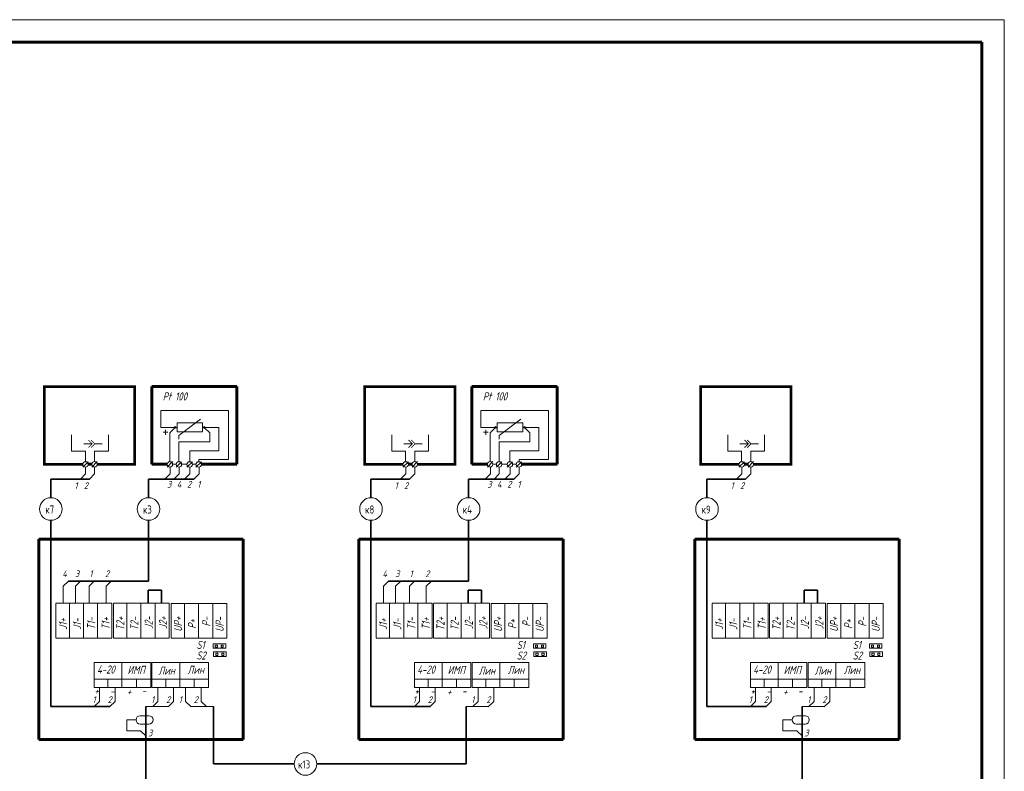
# Model space of a CAD drawing. Header units: millimetres. Extents: x 0 to 840, y 0 to 297.
# Tile 6 of 6: x 622 to 840, y 131 to 297. Entities that reach past the tile are written whole.
import ezdxf

# ---------------------------------------------------------------- set-up
doc = ezdxf.new("R2010")
doc.units = ezdxf.units.MM
for name, pattern in [('K5LT32768', [0]), ('K5LT32769', [0]), ('K5LT_BASIC', [0]), ('K5LT_THIN', [0])]:
    doc.linetypes.add(name, pattern=pattern)
doc.layers.add('Системный слой', color=7, linetype='Continuous')
doc.styles.add('KTEXTSTYLE', font='GOST_AU.SHX', dxfattribs={"width": 0.96, "height": 5})

# ---------------------------------------------------------------- blocks, each defined once
blk = doc.blocks.new('U18')
at = {"layer": 'Системный слой', "color": 7, "linetype": 'K5LT_THIN', "lineweight": 18}
for p, q in [((648.73, 142.83), (650.62, 142.83)), ((648.73, 140.96), (650.62, 140.96))]:
    blk.add_line(p, q, dxfattribs=at)
for centre, start, end in [((648.73, 141.89), 90, 270), ((650.62, 141.89), 270, 90)]:
    blk.add_arc(centre, 0.934, start, end, dxfattribs=at)
blk = doc.blocks.new('U19')
at = {"layer": 'Системный слой', "color": 7, "linetype": 'K5LT_THIN', "lineweight": 18}
for p, q in [((638.08, 203.05), (636.2, 203.05)), ((640.28, 203.05), (638.68, 203.05))]:
    blk.add_line(p, q, dxfattribs=at)
at = {"layer": 'Системный слой', "color": 7, "linetype": 'K5LT_THIN', "const_width": 0.18}
for points in [[(637.23, 202.2), (638.08, 203.05), (637.23, 203.9)], [(637.83, 202.2), (638.68, 203.05), (637.83, 203.9)]]:
    blk.add_lwpolyline(points, dxfattribs=at)
blk = doc.blocks.new('U20')
at = {"layer": 'Системный слой', "color": 7, "linetype": 'K5LT_THIN', "lineweight": 18}
for p, q in [((708.96, 203.05), (707.08, 203.05)), ((711.16, 203.05), (709.56, 203.05))]:
    blk.add_line(p, q, dxfattribs=at)
at = {"layer": 'Системный слой', "color": 7, "linetype": 'K5LT_THIN', "const_width": 0.18}
for points in [[(708.11, 202.2), (708.96, 203.05), (708.11, 203.9)], [(708.71, 202.2), (709.56, 203.05), (708.71, 203.9)]]:
    blk.add_lwpolyline(points, dxfattribs=at)
blk = doc.blocks.new('U21')
at = {"layer": 'Системный слой', "color": 7, "linetype": 'K5LT_THIN', "lineweight": 18}
for p, q in [((793.99, 142.83), (795.89, 142.83)), ((793.99, 140.96), (795.89, 140.96))]:
    blk.add_line(p, q, dxfattribs=at)
for centre, start, end in [((793.99, 141.89), 90, 270), ((795.89, 141.89), 270, 90)]:
    blk.add_arc(centre, 0.934, start, end, dxfattribs=at)
blk = doc.blocks.new('U22')
at = {"layer": 'Системный слой', "color": 7, "linetype": 'K5LT_THIN', "lineweight": 18}
for p, q in [((783.34, 203.05), (781.47, 203.05)), ((785.55, 203.05), (783.94, 203.05))]:
    blk.add_line(p, q, dxfattribs=at)
at = {"layer": 'Системный слой', "color": 7, "linetype": 'K5LT_THIN', "const_width": 0.18}
for points in [[(782.49, 202.2), (783.34, 203.05), (782.49, 203.9)], [(783.09, 202.2), (783.94, 203.05), (783.09, 203.9)]]:
    blk.add_lwpolyline(points, dxfattribs=at)

msp = doc.modelspace()

# ---------------------------------------------------------------- linework, layer by layer
at = {"color": 7, "linetype": 'K5LT_THIN', "lineweight": 18}
for p, q in [((420, 297), (840, 297)), ((840, 297), (840, 0))]:
    msp.add_line(p, q, dxfattribs=at)
at = {"color": 5, "linetype": 'K5LT_BASIC', "lineweight": 60, "true_color": 0x0000ff}
for p, q in [((440, 292), (835, 292)), ((835, 292), (835, 5))]:
    msp.add_line(p, q, dxfattribs=at)
at = {"layer": 'Системный слой', "color": 5, "linetype": 'K5LT_BASIC', "lineweight": 60, "true_color": 0x0000ff}
for p, q in [((651.26, 215.73), (651.26, 198.51)), ((670.13, 215.73), (651.26, 215.73)), ((670.13, 198.51), (670.13, 215.73)), ((722.14, 215.73), (722.14, 198.51)), ((741.02, 215.73), (722.14, 215.73)), ((741.02, 198.51), (741.02, 215.73)), ((637.19, 198.51), (638, 198.51)), ((651.26, 198.51), (654.69, 198.51)), ((662.26, 198.51), (670.13, 198.51)), ((708.07, 198.51), (708.89, 198.51)), ((722.14, 198.51), (725.57, 198.51)), ((733.14, 198.51), (741.02, 198.51)), ((782.46, 198.51), (783.27, 198.51)), ((626.26, 181.94), (671.48, 181.94)), ((626.26, 137.56), (626.26, 181.94)), ((671.48, 181.94), (671.48, 137.56)), ((697.14, 181.94), (742.37, 181.94)), ((697.14, 137.56), (697.14, 181.94)), ((742.37, 181.94), (742.37, 137.56)), ((771.52, 181.94), (816.75, 181.94)), ((771.52, 137.56), (771.52, 181.94)), ((816.75, 181.94), (816.75, 137.56)), ((671.48, 137.56), (626.26, 137.56)), ((742.37, 137.56), (697.14, 137.56)), ((816.75, 137.56), (771.52, 137.56))]:
    msp.add_line(p, q, dxfattribs=at)
at = {"layer": 'Системный слой', "color": 7, "linetype": 'K5LT_THIN', "lineweight": 18}
for p, q in [((653.26, 206.7), (653.26, 210.43)), ((653.26, 210.43), (668.23, 210.43)), ((668.23, 210.43), (668.23, 199.61)), ((724.14, 206.7), (724.14, 210.43)), ((724.14, 210.43), (739.12, 210.43)), ((739.12, 210.43), (739.12, 199.61)), ((656.87, 207.7), (662.49, 207.7)), ((656.87, 205.7), (656.87, 207.7)), ((657.28, 204.9), (662.09, 208.51)), ((662.49, 207.7), (662.49, 205.7)), ((727.76, 207.7), (733.38, 207.7)), ((727.76, 205.7), (727.76, 207.7)), ((728.16, 204.9), (732.97, 208.51)), ((733.38, 207.7), (733.38, 205.7)), ((633.53, 205.02), (633.53, 201.42)), ((641.67, 205.02), (641.67, 201.42)), ((656.87, 206.7), (653.26, 206.7)), ((653.79, 205.61), (654.86, 205.61)), ((654.32, 205.07), (654.32, 206.14)), ((656.47, 206.7), (655.27, 205.5)), ((655.27, 205.5), (655.27, 199.11)), ((662.49, 205.7), (656.87, 205.7)), ((657.28, 204.9), (657.28, 204.11)), ((662.49, 206.7), (666.11, 206.7)), ((662.89, 206.7), (664.1, 205.5)), ((664.1, 205.5), (664.1, 203.49)), ((666.11, 206.7), (666.11, 201.48)), ((704.41, 205.02), (704.41, 201.42)), ((712.55, 205.02), (712.55, 201.42)), ((727.76, 206.7), (724.14, 206.7)), ((724.67, 205.61), (725.75, 205.61)), ((725.21, 205.07), (725.21, 206.14)), ((727.36, 206.7), (726.15, 205.5)), ((726.15, 205.5), (726.15, 199.11)), ((733.38, 205.7), (727.76, 205.7)), ((728.16, 204.9), (728.16, 204.11)), ((733.38, 206.7), (736.99, 206.7)), ((733.78, 206.7), (734.98, 205.5)), ((734.98, 205.5), (734.98, 203.49)), ((736.99, 206.7), (736.99, 201.48)), ((778.79, 205.02), (778.79, 201.42)), ((786.93, 205.02), (786.93, 201.42)), ((664.1, 203.49), (657.28, 203.49)), ((657.28, 203.49), (657.28, 199.09)), ((734.98, 203.49), (728.16, 203.49)), ((728.16, 203.49), (728.16, 199.09)), ((636.59, 201.42), (633.53, 201.42)), ((636.59, 201.42), (636.59, 199.11)), ((638.61, 201.42), (638.61, 199.11)), ((638.61, 201.42), (641.67, 201.42)), ((666.11, 201.48), (659.68, 201.48)), ((659.68, 201.48), (659.68, 199.09)), ((707.47, 201.42), (704.41, 201.42)), ((707.47, 201.42), (707.47, 199.11)), ((709.49, 201.42), (709.49, 199.11)), ((709.49, 201.42), (712.55, 201.42)), ((736.99, 201.48), (730.57, 201.48)), ((730.57, 201.48), (730.57, 199.09)), ((781.85, 201.42), (778.79, 201.42)), ((781.85, 201.42), (781.85, 199.11)), ((783.87, 201.42), (783.87, 199.11)), ((783.87, 201.42), (786.93, 201.42)), ((635.99, 197.89), (637.19, 199.09)), ((638, 197.91), (639.21, 199.11)), ((654.69, 197.91), (655.89, 199.11)), ((655.89, 198.51), (656.67, 198.51)), ((656.67, 197.89), (657.88, 199.09)), ((657.88, 198.51), (659.06, 198.51)), ((659.06, 197.88), (660.26, 199.09)), ((660.26, 198.51), (661.06, 198.51)), ((661.05, 197.87), (662.26, 199.08)), ((661.69, 199.61), (661.69, 199.08)), ((668.23, 199.61), (661.69, 199.61)), ((706.87, 197.89), (708.07, 199.09)), ((708.89, 197.91), (710.09, 199.11)), ((725.57, 197.91), (726.78, 199.11)), ((726.78, 198.51), (727.56, 198.51)), ((727.56, 197.89), (728.76, 199.09)), ((728.76, 198.51), (729.94, 198.51)), ((729.94, 197.88), (731.14, 199.09)), ((731.14, 198.51), (731.94, 198.51)), ((731.94, 197.87), (733.14, 199.08)), ((732.57, 199.61), (732.57, 199.08)), ((739.12, 199.61), (732.57, 199.61)), ((781.25, 197.89), (782.46, 199.09)), ((783.27, 197.91), (784.47, 199.11)), ((636.61, 196.41), (635.46, 195.26)), ((636.61, 197.89), (636.61, 196.41)), ((638.61, 196.41), (637.46, 195.26)), ((638.61, 197.91), (638.61, 196.41)), ((655.35, 196.44), (654.17, 195.26)), ((655.35, 197.91), (655.35, 196.44)), ((657.33, 196.42), (656.15, 195.24)), ((657.33, 197.89), (657.33, 196.42)), ((659.71, 196.41), (658.54, 195.23)), ((659.71, 197.88), (659.71, 196.41)), ((661.75, 196.41), (660.57, 195.23)), ((661.75, 197.88), (661.75, 196.41)), ((707.49, 196.41), (706.34, 195.26)), ((707.49, 197.89), (707.49, 196.41)), ((709.49, 196.41), (708.34, 195.26)), ((709.49, 197.91), (709.49, 196.41)), ((726.23, 196.44), (725.05, 195.26)), ((726.23, 197.91), (726.23, 196.44)), ((728.21, 196.42), (727.04, 195.24)), ((728.21, 197.89), (728.21, 196.42)), ((730.6, 196.41), (729.42, 195.23)), ((730.6, 197.88), (730.6, 196.41)), ((732.63, 196.41), (731.45, 195.23)), ((732.63, 197.88), (732.63, 196.41)), ((781.87, 196.41), (780.73, 195.26)), ((781.87, 197.89), (781.87, 196.41)), ((783.87, 196.41), (782.73, 195.26)), ((783.87, 197.91), (783.87, 196.41)), ((631.69, 171.52), (632.83, 172.66)), ((634.37, 171.52), (635.51, 172.66)), ((637.41, 171.52), (638.55, 172.66)), ((641.14, 171.52), (642.28, 172.66)), ((702.57, 171.52), (703.71, 172.66)), ((705.25, 171.52), (706.39, 172.66)), ((708.29, 171.52), (709.43, 172.66)), ((712.02, 171.52), (713.16, 172.66)), ((631.69, 167.73), (631.69, 171.52)), ((634.37, 167.73), (634.37, 171.52)), ((637.41, 167.73), (637.41, 171.52)), ((641.14, 167.73), (641.14, 171.52)), ((702.57, 167.73), (702.57, 171.52)), ((705.25, 167.73), (705.25, 171.52)), ((708.29, 167.73), (708.29, 171.52)), ((712.02, 167.73), (712.02, 171.52)), ((664.87, 157.78), (664.87, 158.75)), ((664.87, 158.75), (667.64, 158.75)), ((667.64, 157.78), (664.87, 157.78)), ((664.97, 155.97), (664.97, 156.95)), ((664.97, 156.95), (667.74, 156.95)), ((665.33, 158.47), (665.33, 158)), ((665.79, 158.47), (665.33, 158.47)), ((665.33, 158), (665.79, 158)), ((665.79, 158), (665.79, 158.47)), ((666.65, 158.47), (666.65, 158)), ((667.11, 158.47), (666.65, 158.47)), ((666.65, 158), (667.11, 158)), ((667.11, 158), (667.11, 158.47)), ((667.64, 158.75), (667.64, 157.78)), ((667.74, 156.95), (667.74, 155.97)), ((735.75, 157.78), (735.75, 158.75)), ((735.75, 158.75), (738.52, 158.75)), ((738.52, 157.78), (735.75, 157.78)), ((735.85, 155.97), (735.85, 156.95)), ((735.85, 156.95), (738.62, 156.95)), ((736.21, 158.47), (736.21, 158)), ((736.68, 158.47), (736.21, 158.47)), ((736.21, 158), (736.68, 158)), ((736.68, 158), (736.68, 158.47)), ((737.53, 158.47), (737.53, 158)), ((738, 158.47), (737.53, 158.47)), ((737.53, 158), (738, 158)), ((738, 158), (738, 158.47)), ((738.52, 158.75), (738.52, 157.78)), ((738.62, 156.95), (738.62, 155.97)), ((810.13, 157.78), (810.13, 158.75)), ((810.13, 158.75), (812.9, 158.75)), ((812.9, 157.78), (810.13, 157.78)), ((810.23, 155.97), (810.23, 156.95)), ((810.23, 156.95), (813.01, 156.95)), ((810.59, 158.47), (810.59, 158)), ((811.06, 158.47), (810.59, 158.47)), ((810.59, 158), (811.06, 158)), ((811.06, 158), (811.06, 158.47)), ((811.91, 158.47), (811.91, 158)), ((812.38, 158.47), (811.91, 158.47)), ((811.91, 158), (812.38, 158)), ((812.38, 158), (812.38, 158.47)), ((812.9, 158.75), (812.9, 157.78)), ((813.01, 156.95), (813.01, 155.97)), ((667.74, 155.97), (664.97, 155.97)), ((665.9, 156.66), (665.43, 156.66)), ((665.43, 156.66), (665.43, 156.2)), ((665.43, 156.2), (665.9, 156.2)), ((665.9, 156.2), (665.9, 156.66)), ((667.22, 156.66), (666.75, 156.66)), ((666.75, 156.66), (666.75, 156.2)), ((666.75, 156.2), (667.22, 156.2)), ((667.22, 156.2), (667.22, 156.66)), ((738.62, 155.97), (735.85, 155.97)), ((736.78, 156.66), (736.31, 156.66)), ((736.31, 156.66), (736.31, 156.2)), ((736.31, 156.2), (736.78, 156.2)), ((736.78, 156.2), (736.78, 156.66)), ((738.1, 156.66), (737.63, 156.66)), ((737.63, 156.66), (737.63, 156.2)), ((737.63, 156.2), (738.1, 156.2)), ((738.1, 156.2), (738.1, 156.66)), ((813.01, 155.97), (810.23, 155.97)), ((811.16, 156.66), (810.69, 156.66)), ((810.69, 156.66), (810.69, 156.2)), ((810.69, 156.2), (811.16, 156.2)), ((811.16, 156.2), (811.16, 156.66)), ((812.48, 156.66), (812.01, 156.66)), ((812.01, 156.66), (812.01, 156.2)), ((812.01, 156.2), (812.48, 156.2)), ((812.48, 156.2), (812.48, 156.66)), ((639.69, 149.06), (639.69, 146)), ((643.14, 149.06), (643.14, 146)), ((652.64, 149.06), (652.64, 146)), ((656.1, 149.06), (656.1, 146)), ((658.77, 149.06), (658.77, 146)), ((662.22, 149.06), (662.22, 146)), ((710.57, 149.06), (710.57, 146)), ((714.03, 149.06), (714.03, 146)), ((723.52, 149.06), (723.52, 146)), ((726.98, 149.06), (726.98, 146)), ((784.95, 149.06), (784.95, 146)), ((788.41, 149.06), (788.41, 146)), ((797.91, 149.06), (797.91, 146)), ((801.36, 149.06), (801.36, 146)), ((642, 144.86), (637, 144.86)), ((639.69, 146), (638.54, 144.86)), ((643.14, 146), (642, 144.86)), ((654.95, 144.86), (649.95, 144.86)), ((652.64, 146), (651.5, 144.86)), ((656.1, 146), (654.95, 144.86)), ((658.77, 146), (659.91, 144.86)), ((659.91, 144.86), (664.91, 144.86)), ((662.22, 146), (663.37, 144.86)), ((712.88, 144.86), (707.88, 144.86)), ((710.57, 146), (709.43, 144.86)), ((714.03, 146), (712.88, 144.86)), ((725.84, 144.86), (720.84, 144.86)), ((723.52, 146), (722.38, 144.86)), ((726.98, 146), (725.84, 144.86)), ((787.26, 144.86), (782.26, 144.86)), ((784.95, 146), (783.81, 144.86)), ((788.41, 146), (787.26, 144.86)), ((800.22, 144.86), (795.22, 144.86)), ((797.91, 146), (796.76, 144.86)), ((801.36, 146), (800.22, 144.86)), ((647.79, 141.89), (645.73, 141.89)), ((645.73, 141.89), (645.73, 139.49)), ((793.06, 141.89), (790.99, 141.89)), ((790.99, 141.89), (790.99, 139.49)), ((648.81, 139.49), (645.73, 139.49)), ((648.81, 139.49), (649.95, 138.35)), ((794.07, 139.49), (790.99, 139.49)), ((794.07, 139.49), (795.22, 138.35))]:
    msp.add_line(p, q, dxfattribs=at)
at = {"layer": 'Системный слой', "color": 7, "linetype": 'K5LT32768', "lineweight": 35}
for p, q in [((637.46, 195.26), (628.91, 195.26)), ((628.91, 191.11), (628.91, 195.26)), ((660.6, 195.26), (650.53, 195.26)), ((650.53, 191.11), (650.53, 195.26)), ((708.34, 195.26), (699.8, 195.26)), ((699.8, 191.11), (699.8, 195.26)), ((731.48, 195.26), (721.41, 195.26)), ((721.41, 191.11), (721.41, 195.26)), ((782.73, 195.26), (774.18, 195.26)), ((774.18, 191.11), (774.18, 195.26)), ((628.91, 144.86), (628.91, 186.11)), ((650.53, 172.66), (650.53, 186.11)), ((699.8, 144.86), (699.8, 186.11)), ((721.41, 172.66), (721.41, 186.11)), ((774.18, 144.86), (774.18, 186.11)), ((650.53, 172.66), (632.83, 172.66)), ((721.41, 172.66), (703.71, 172.66)), ((650.45, 167.73), (650.45, 170.62)), ((650.45, 170.62), (653.41, 170.62)), ((653.41, 170.62), (653.41, 167.73)), ((721.33, 167.73), (721.33, 170.62)), ((721.33, 170.62), (724.29, 170.62)), ((724.29, 170.62), (724.29, 167.73)), ((795.71, 167.73), (795.71, 170.62)), ((795.71, 170.62), (798.67, 170.62)), ((798.67, 170.62), (798.67, 167.73)), ((642, 144.86), (628.91, 144.86)), ((649.95, 144.86), (649.95, 127.14)), ((664.91, 144.86), (664.91, 132.14)), ((712.88, 144.86), (699.8, 144.86)), ((720.84, 144.86), (720.84, 132.14)), ((787.26, 144.86), (774.18, 144.86)), ((795.22, 144.86), (795.22, 122.14)), ((664.91, 132.14), (682.8, 132.14)), ((687.8, 132.14), (720.84, 132.14))]:
    msp.add_line(p, q, dxfattribs=at)
at = {"layer": 'Системный слой', "color": 18, "linetype": 'K5LT32769', "lineweight": 15, "true_color": 0x010101}
for p, q in [((630.06, 167.73), (642.43, 167.73)), ((630.06, 167.71), (630.06, 160.05)), ((633.04, 167.73), (633.04, 160.03)), ((636.16, 167.73), (636.16, 160.03)), ((639.29, 167.73), (639.29, 160.03)), ((642.43, 167.73), (642.43, 160.03)), ((642.77, 167.73), (655.14, 167.73)), ((642.77, 167.71), (642.77, 160.05)), ((645.75, 167.73), (645.75, 160.03)), ((648.87, 167.73), (648.87, 160.03)), ((652.01, 167.73), (652.01, 160.03)), ((655.14, 167.73), (655.14, 160.03)), ((655.54, 167.72), (667.9, 167.72)), ((655.54, 167.7), (655.54, 160.04)), ((658.52, 167.72), (658.52, 160.02)), ((661.63, 167.72), (661.63, 160.02)), ((664.77, 167.72), (664.77, 160.02)), ((667.9, 167.72), (667.9, 160.02)), ((700.94, 167.73), (713.31, 167.73)), ((700.94, 167.71), (700.94, 160.05)), ((703.92, 167.73), (703.92, 160.03)), ((707.04, 167.73), (707.04, 160.03)), ((710.18, 167.73), (710.18, 160.03)), ((713.31, 167.73), (713.31, 160.03)), ((713.66, 167.73), (726.02, 167.73)), ((713.66, 167.71), (713.66, 160.05)), ((716.64, 167.73), (716.64, 160.03)), ((719.75, 167.73), (719.75, 160.03)), ((722.89, 167.73), (722.89, 160.03)), ((726.02, 167.73), (726.02, 160.03)), ((726.42, 167.72), (738.79, 167.72)), ((726.42, 167.7), (726.42, 160.04)), ((729.4, 167.72), (729.4, 160.02)), ((732.51, 167.72), (732.51, 160.02)), ((735.65, 167.72), (735.65, 160.02)), ((738.79, 167.72), (738.79, 160.02)), ((775.33, 167.73), (787.69, 167.73)), ((775.33, 167.71), (775.33, 160.05)), ((778.31, 167.73), (778.31, 160.03)), ((781.42, 167.73), (781.42, 160.03)), ((784.56, 167.73), (784.56, 160.03)), ((787.69, 167.73), (787.69, 160.03)), ((788.04, 167.73), (800.41, 167.73)), ((788.04, 167.71), (788.04, 160.05)), ((791.02, 167.73), (791.02, 160.03)), ((794.13, 167.73), (794.13, 160.03)), ((797.27, 167.73), (797.27, 160.03)), ((800.41, 167.73), (800.41, 160.03)), ((800.8, 167.72), (813.17, 167.72)), ((800.8, 167.7), (800.8, 160.04)), ((803.78, 167.72), (803.78, 160.02)), ((806.9, 167.72), (806.9, 160.02)), ((810.1, 167.72), (810.1, 160.02)), ((813.17, 167.72), (813.17, 160.02)), ((630.06, 160.03), (642.43, 160.03)), ((642.77, 160.03), (655.14, 160.03)), ((655.54, 160.02), (667.9, 160.02)), ((700.94, 160.03), (713.31, 160.03)), ((713.66, 160.03), (726.02, 160.03)), ((726.42, 160.02), (738.79, 160.02)), ((775.33, 160.03), (787.69, 160.03)), ((788.04, 160.03), (800.41, 160.03)), ((800.8, 160.02), (813.17, 160.02)), ((638.54, 149.06), (638.54, 154.61)), ((638.54, 154.61), (651.04, 154.61)), ((644.66, 154.61), (644.66, 149.06)), ((651.04, 154.61), (651.04, 149.06)), ((651.32, 154.61), (663.83, 154.61)), ((651.32, 149.06), (651.32, 154.61)), ((657.45, 154.61), (657.45, 149.06)), ((663.83, 154.61), (663.83, 149.06)), ((709.42, 149.06), (709.42, 154.61)), ((709.42, 154.61), (721.93, 154.61)), ((715.54, 154.61), (715.54, 149.06)), ((721.93, 154.61), (721.93, 149.06)), ((722.21, 154.61), (734.71, 154.61)), ((722.21, 149.06), (722.21, 154.61)), ((728.33, 154.61), (728.33, 149.06)), ((734.71, 154.61), (734.71, 149.06)), ((783.8, 149.06), (783.8, 154.61)), ((783.8, 154.61), (796.31, 154.61)), ((789.93, 154.61), (789.93, 149.06)), ((796.31, 154.61), (796.31, 149.06)), ((796.59, 154.61), (809.1, 154.61)), ((796.59, 149.06), (796.59, 154.61)), ((802.71, 154.61), (802.71, 149.06)), ((809.1, 154.61), (809.1, 149.06)), ((651.04, 150.93), (638.54, 150.93)), ((641.58, 150.93), (641.58, 149.06)), ((647.86, 150.93), (647.86, 149.05)), ((663.83, 150.93), (651.32, 150.93)), ((654.37, 150.93), (654.37, 149.06)), ((660.65, 150.93), (660.65, 149.05)), ((721.93, 150.93), (709.42, 150.93)), ((712.46, 150.93), (712.46, 149.06)), ((718.74, 150.93), (718.74, 149.05)), ((734.71, 150.93), (722.21, 150.93)), ((725.25, 150.93), (725.25, 149.06)), ((731.53, 150.93), (731.53, 149.05)), ((796.31, 150.93), (783.8, 150.93)), ((786.84, 150.93), (786.84, 149.06)), ((793.13, 150.93), (793.13, 149.05)), ((809.1, 150.93), (796.59, 150.93)), ((799.63, 150.93), (799.63, 149.06)), ((805.91, 150.93), (805.91, 149.05)), ((651.04, 149.06), (638.54, 149.06)), ((663.83, 149.06), (651.32, 149.06)), ((721.93, 149.06), (709.42, 149.06)), ((734.71, 149.06), (722.21, 149.06)), ((796.31, 149.06), (783.8, 149.06)), ((809.1, 149.06), (796.59, 149.06))]:
    msp.add_line(p, q, dxfattribs=at)
at = {"layer": 'Системный слой', "color": 5, "linetype": 'K5LT_BASIC', "true_color": 0x0000ff, "const_width": 0.6}
for points in [[(635.99, 198.51), (627.48, 198.51), (627.48, 215.73), (647.48, 215.73), (647.48, 198.51), (639.21, 198.51)], [(706.87, 198.51), (698.37, 198.51), (698.37, 215.73), (718.37, 215.73), (718.37, 198.51), (710.09, 198.51)], [(781.25, 198.51), (772.75, 198.51), (772.75, 215.73), (792.75, 215.73), (792.75, 198.51), (784.47, 198.51)], [(638, 198.51), (637.19, 198.51)], [(638, 198.51), (637.19, 198.51)], [(647.48, 198.51), (639.21, 198.51)], [(708.89, 198.51), (708.07, 198.51)], [(708.89, 198.51), (708.07, 198.51)], [(718.37, 198.51), (710.09, 198.51)], [(783.27, 198.51), (782.46, 198.51)], [(783.27, 198.51), (782.46, 198.51)], [(792.75, 198.51), (784.47, 198.51)]]:
    msp.add_lwpolyline(points, dxfattribs=at)
at = {"layer": 'Системный слой', "color": 7, "linetype": 'K5LT_THIN', "lineweight": 18}
for centre, radius in [((656.47, 206.7), 0.201), ((662.89, 206.7), 0.201), ((727.36, 206.7), 0.201), ((733.78, 206.7), 0.201), ((636.59, 198.49), 0.602), ((638.61, 198.51), 0.602), ((655.29, 198.51), 0.602), ((657.28, 198.49), 0.602), ((659.66, 198.48), 0.602), ((661.66, 198.48), 0.602), ((707.47, 198.49), 0.602), ((709.49, 198.51), 0.602), ((726.17, 198.51), 0.602), ((728.16, 198.49), 0.602), ((730.54, 198.48), 0.602), ((732.54, 198.48), 0.602), ((781.85, 198.49), 0.602), ((783.87, 198.51), 0.602)]:
    msp.add_circle(centre, radius, dxfattribs=at)
for centre in [(628.91, 188.61), (650.53, 188.61), (699.8, 188.61), (721.41, 188.61), (774.18, 188.61), (685.3, 132.14)]:
    msp.add_arc(centre, 2.5, 0, 360, dxfattribs=at)

# ---------------------------------------------------------------- block references
at = {"layer": 'Системный слой'}
for name in ['U19', 'U20', 'U22', 'U18', 'U21']:
    msp.add_blockref(name, (0, 0), dxfattribs=at)

# ---------------------------------------------------------------- texts
at = {"layer": 'Системный слой', "color": 7, "char_height": 2.5, "attachment_point": 1, "style": 'KTEXTSTYLE'}
for s, insert in [('\\H3.5;\\W0.965;\\Q15;\\Q15;\\H1.80;Pt 100', (653.68, 214.45)), ('\\H3.5;\\W0.965;\\Q15;\\Q15;\\H1.80;Pt 100', (724.56, 214.45)), ('\\H3.5;\\W0.965;\\Q15;\\Q15;\\H1.50;1', (634.16, 194.56)), ('\\H3.5;\\W0.965;\\Q15;\\Q15;\\H1.50;2', (636.23, 194.53)), ('\\H3.5;\\W0.965;\\Q15;\\Q15;\\H1.50;3', (654.66, 194.83)), ('\\H3.5;\\W0.965;\\Q15;\\Q15;\\H1.50;4', (656.81, 194.83)), ('\\H3.5;\\W0.965;\\Q15;\\Q15;\\H1.50;2', (659.09, 194.83)), ('\\H3.5;\\W0.965;\\Q15;\\Q15;\\H1.50;1', (661.35, 194.83)), ('\\H3.5;\\W0.965;\\Q15;\\Q15;\\H1.50;1', (705.04, 194.56)), ('\\H3.5;\\W0.965;\\Q15;\\Q15;\\H1.50;2', (707.12, 194.53)), ('\\H3.5;\\W0.965;\\Q15;\\Q15;\\H1.50;3', (725.55, 194.83)), ('\\H3.5;\\W0.965;\\Q15;\\Q15;\\H1.50;4', (727.69, 194.83)), ('\\H3.5;\\W0.965;\\Q15;\\Q15;\\H1.50;2', (729.97, 194.83)), ('\\H3.5;\\W0.965;\\Q15;\\Q15;\\H1.50;1', (732.23, 194.83)), ('\\H3.5;\\W0.965;\\Q15;\\Q15;\\H1.50;1', (779.42, 194.56)), ('\\H3.5;\\W0.965;\\Q15;\\Q15;\\H1.50;2', (781.5, 194.53)), ('\\H3.5;\\W0.965;\\Q15;\\Q0;\\H1.80;к7', (627.72, 189.4)), ('\\H3.5;\\W0.965;\\Q15;\\Q0;\\H1.80;к3', (649.33, 189.4)), ('\\H3.5;\\W0.965;\\Q15;\\Q0;\\H1.80;к8', (698.51, 189.4)), ('\\H3.5;\\W0.965;\\Q15;\\Q0;\\H1.80;к4', (720.12, 189.4)), ('\\H3.5;\\W0.965;\\Q15;\\Q0;\\H1.80;к9', (772.99, 189.4)), ('\\H3.5;\\W0.965;\\Q15;\\Q15;\\H1.50;4', (631.46, 175.02)), ('\\H3.5;\\W0.965;\\Q15;\\Q15;\\H1.50;3', (634.26, 175.02)), ('\\H3.5;\\W0.965;\\Q15;\\Q15;\\H1.50;1', (637.46, 175.02)), ('\\H3.5;\\W0.965;\\Q15;\\Q15;\\H1.50;2', (640.93, 175.02)), ('\\H3.5;\\W0.965;\\Q15;\\Q15;\\H1.50;4', (702.34, 175.02)), ('\\H3.5;\\W0.965;\\Q15;\\Q15;\\H1.50;3', (705.15, 175.02)), ('\\H3.5;\\W0.965;\\Q15;\\Q15;\\H1.50;1', (708.35, 175.02)), ('\\H3.5;\\W0.965;\\Q15;\\Q15;\\H1.50;2', (711.82, 175.02)), ('\\H3.5;\\W0.965;\\Q15;\\Q15;\\H1.80;S1', (661.17, 159.41)), ('\\H3.5;\\W0.965;\\Q15;\\Q15;\\H1.80;S1', (732.06, 159.39)), ('\\H3.5;\\W0.965;\\Q15;\\Q15;\\H1.80;S1', (806.44, 159.39)), ('\\H3.5;\\W0.965;\\Q15;\\Q15;\\H1.80;S2', (661.16, 157.07)), ('\\H3.5;\\W0.965;\\Q15;\\Q15;\\H1.80;S2', (732.04, 157.05)), ('\\H3.5;\\W0.965;\\Q15;\\Q15;\\H1.80;S2', (806.43, 157.05)), ('\\H3.5;\\W0.965;\\Q15;\\Q15;\\H1.80;4-20', (639.15, 153.96)), ('\\H3.5;\\W0.965;\\Q15;\\Q15;\\H1.80;ИМП', (645.89, 153.87)), ('\\H3.5;\\W0.965;\\Q15;\\Q15;\\H1.80;Лин', (652.75, 153.72)), ('\\H3.5;\\W0.965;\\Q15;\\Q15;\\H1.80;Лин', (659.2, 153.9)), ('\\H3.5;\\W0.965;\\Q15;\\Q15;\\H1.80;4-20', (710.03, 153.94)), ('\\H3.5;\\W0.965;\\Q15;\\Q15;\\H1.80;ИМП', (716.77, 153.85)), ('\\H3.5;\\W0.965;\\Q15;\\Q15;\\H1.80;Лин', (723.64, 153.7)), ('\\H3.5;\\W0.965;\\Q15;\\Q15;\\H1.80;Лин', (730.08, 153.87)), ('\\H3.5;\\W0.965;\\Q15;\\Q15;\\H1.80;4-20', (784.41, 153.94)), ('\\H3.5;\\W0.965;\\Q15;\\Q15;\\H1.80;ИМП', (791.15, 153.85)), ('\\H3.5;\\W0.965;\\Q15;\\Q15;\\H1.80;Лин', (798.02, 153.7)), ('\\H3.5;\\W0.965;\\Q15;\\Q15;\\H1.80;Лин', (804.47, 153.87)), ('\\H3.5;\\W0.965;\\Q15;\\Q15;\\H1.80;+', (638.54, 149.24)), ('\\H3.5;\\W0.965;\\Q15;\\Q15;\\H1.80;+', (645.76, 149.12)), ('\\H3.5;\\W0.965;\\Q15;\\Q15;\\H1.80;+', (709.42, 149.21)), ('\\H3.5;\\W0.965;\\Q15;\\Q15;\\H1.80;+', (716.64, 149.1)), ('\\H3.5;\\W0.965;\\Q15;\\Q15;\\H1.80;+', (783.8, 149.21)), ('\\H3.5;\\W0.965;\\Q15;\\Q15;\\H1.80;+', (791.02, 149.1)), ('\\H3.5;\\W0.965;\\Q15;\\Q15;\\H1.50;1', (638.16, 147.15)), ('\\H3.5;\\W0.965;\\Q15;\\Q15;\\H1.50;2', (641.49, 147.13)), ('\\H3.5;\\W0.965;\\Q15;\\Q15;\\H1.80;-', (642.03, 149.18)), ('\\H3.5;\\W0.965;\\Q15;\\Q15;\\H1.80;-', (649.06, 149.23)), ('\\H3.5;\\W0.965;\\Q15;\\Q15;\\H1.50;1', (651.12, 147.15)), ('\\H3.5;\\W0.965;\\Q15;\\Q15;\\H1.50;2', (654.45, 147.13)), ('\\H3.5;\\W0.965;\\Q15;\\Q15;\\H1.50;1', (657.24, 147.15)), ('\\H3.5;\\W0.965;\\Q15;\\Q15;\\H1.50;2', (660.57, 147.13)), ('\\H3.5;\\W0.965;\\Q15;\\Q15;\\H1.50;1', (709.05, 147.15)), ('\\H3.5;\\W0.965;\\Q15;\\Q15;\\H1.50;2', (712.38, 147.13)), ('\\H3.5;\\W0.965;\\Q15;\\Q15;\\H1.80;-', (712.91, 149.16)), ('\\H3.5;\\W0.965;\\Q15;\\Q15;\\H1.80;-', (719.94, 149.21)), ('\\H3.5;\\W0.965;\\Q15;\\Q15;\\H1.50;1', (722, 147.15)), ('\\H3.5;\\W0.965;\\Q15;\\Q15;\\H1.50;2', (725.33, 147.13)), ('\\H3.5;\\W0.965;\\Q15;\\Q15;\\H1.50;1', (783.43, 147.15)), ('\\H3.5;\\W0.965;\\Q15;\\Q15;\\H1.50;2', (786.76, 147.13)), ('\\H3.5;\\W0.965;\\Q15;\\Q15;\\H1.80;-', (787.29, 149.16)), ('\\H3.5;\\W0.965;\\Q15;\\Q15;\\H1.80;-', (794.32, 149.21)), ('\\H3.5;\\W0.965;\\Q15;\\Q15;\\H1.50;1', (796.38, 147.15)), ('\\H3.5;\\W0.965;\\Q15;\\Q15;\\H1.50;2', (799.71, 147.13)), ('\\H3.5;\\W0.965;\\Q15;\\Q15;\\H1.50;3', (650.46, 139.74)), ('\\H3.5;\\W0.965;\\Q15;\\Q15;\\H1.50;3', (795.72, 139.74)), ('\\H3.5;\\W0.965;\\Q15;\\Q0;\\H1.80;к13', (683.68, 132.93))]:
    msp.add_mtext(s, dxfattribs=dict(at, insert=insert))
at = {"layer": 'Системный слой', "color": 7, "char_height": 2.5, "attachment_point": 1, "rotation": 90, "style": 'KTEXTSTYLE'}
for s, insert in [('\\H3.5;\\W0.965;\\Q15;\\Q15;\\H1.80;J1+', (630.69, 161.87)), ('\\H3.5;\\W0.965;\\Q15;\\Q15;\\H1.80;T1+', (640.16, 161.84)), ('\\H3.5;\\W0.965;\\Q15;\\Q15;\\H1.80;T2+', (643.41, 161.71)), ('\\H3.5;\\W0.965;\\Q15;\\Q15;\\H1.80;J2+', (652.87, 162)), ('\\H3.5;\\W0.965;\\Q15;\\Q15;\\H1.80;UP+', (656.17, 161.42)), ('\\H3.5;\\W0.965;\\Q15;\\Q15;\\H1.80;J1+', (701.58, 161.85)), ('\\H3.5;\\W0.965;\\Q15;\\Q15;\\H1.80;T1+', (711.04, 161.81)), ('\\H3.5;\\W0.965;\\Q15;\\Q15;\\H1.80;T2+', (714.29, 161.68)), ('\\H3.5;\\W0.965;\\Q15;\\Q15;\\H1.80;J2+', (723.75, 161.98)), ('\\H3.5;\\W0.965;\\Q15;\\Q15;\\H1.80;UP+', (727.05, 161.4)), ('\\H3.5;\\W0.965;\\Q15;\\Q15;\\H1.80;J1+', (775.96, 161.85)), ('\\H3.5;\\W0.965;\\Q15;\\Q15;\\H1.80;T1+', (785.42, 161.81)), ('\\H3.5;\\W0.965;\\Q15;\\Q15;\\H1.80;T2+', (788.67, 161.68)), ('\\H3.5;\\W0.965;\\Q15;\\Q15;\\H1.80;J2+', (798.13, 161.98)), ('\\H3.5;\\W0.965;\\Q15;\\Q15;\\H1.80;UP+', (801.43, 161.4)), ('\\H3.5;\\W0.965;\\Q15;\\Q15;\\H1.80;J1-', (633.82, 161.86)), ('\\H3.5;\\W0.965;\\Q15;\\Q15;\\H1.80;T1-', (636.96, 161.86)), ('\\H3.5;\\W0.965;\\Q15;\\Q15;\\H1.80;T2-', (646.53, 161.7)), ('\\H3.5;\\W0.965;\\Q15;\\Q15;\\H1.80;J2-', (649.67, 162.03)), ('\\H3.5;\\W0.965;\\Q15;\\Q15;\\H1.80;P+', (659.29, 162.08)), ('\\H3.5;\\W0.965;\\Q15;\\Q15;\\H1.80;P-', (662.43, 162.58)), ('\\H3.5;\\W0.965;\\Q15;\\Q15;\\H1.80;UP-', (665.39, 161.4)), ('\\H3.5;\\W0.965;\\Q15;\\Q15;\\H1.80;J1-', (704.7, 161.84)), ('\\H3.5;\\W0.965;\\Q15;\\Q15;\\H1.80;T1-', (707.84, 161.84)), ('\\H3.5;\\W0.965;\\Q15;\\Q15;\\H1.80;T2-', (717.41, 161.67)), ('\\H3.5;\\W0.965;\\Q15;\\Q15;\\H1.80;J2-', (720.55, 162)), ('\\H3.5;\\W0.965;\\Q15;\\Q15;\\H1.80;P+', (730.18, 162.06)), ('\\H3.5;\\W0.965;\\Q15;\\Q15;\\H1.80;P-', (733.32, 162.55)), ('\\H3.5;\\W0.965;\\Q15;\\Q15;\\H1.80;UP-', (736.27, 161.38)), ('\\H3.5;\\W0.965;\\Q15;\\Q15;\\H1.80;J1-', (779.08, 161.84)), ('\\H3.5;\\W0.965;\\Q15;\\Q15;\\H1.80;T1-', (782.22, 161.84)), ('\\H3.5;\\W0.965;\\Q15;\\Q15;\\H1.80;T2-', (791.8, 161.67)), ('\\H3.5;\\W0.965;\\Q15;\\Q15;\\H1.80;J2-', (794.94, 162)), ('\\H3.5;\\W0.965;\\Q15;\\Q15;\\H1.80;P+', (804.56, 162.06)), ('\\H3.5;\\W0.965;\\Q15;\\Q15;\\H1.80;P-', (807.7, 162.55)), ('\\H3.5;\\W0.965;\\Q15;\\Q15;\\H1.80;UP-', (810.65, 161.38))]:
    msp.add_mtext(s, dxfattribs=dict(at, insert=insert))

doc.saveas('drawing.dxf')
